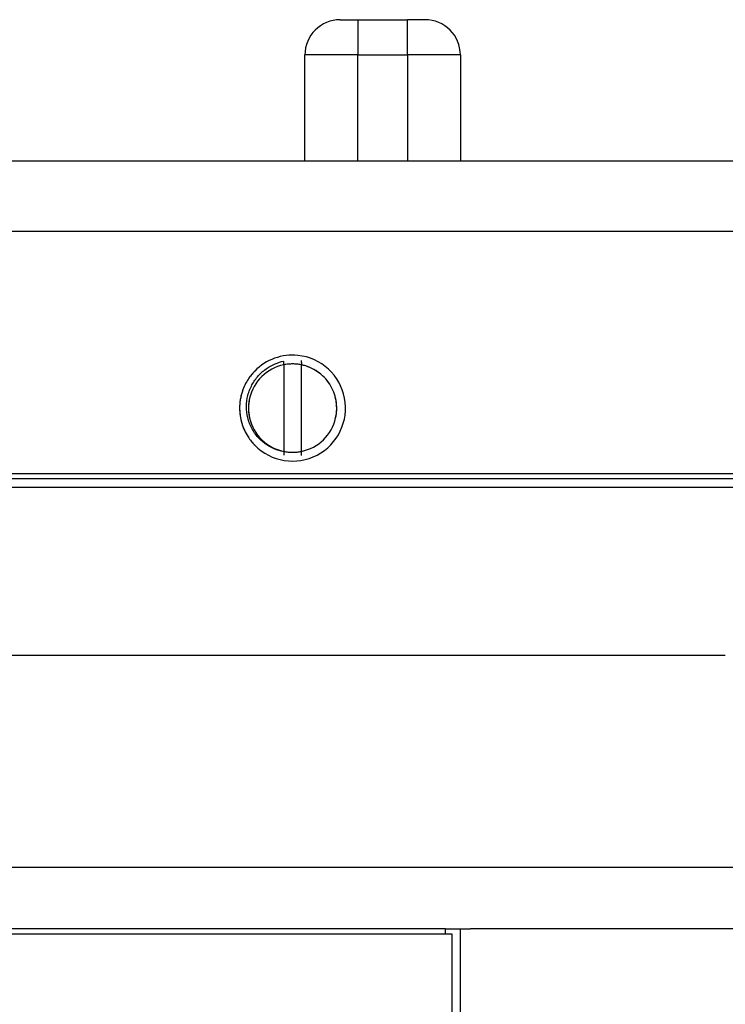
# Model space of a CAD drawing. Extents: x -1765 to 4890, y -3431 to 1272.
# Tile 38 of 189: x -10 to 30, y -2471 to -2415. Entities that reach past the tile are written whole.
import ezdxf

# ---------------------------------------------------------------- set-up
doc = ezdxf.new("R2010")
doc.units = 0
doc.linetypes.add('DASHED', pattern=[15, 7, -8])
doc.layers.get('0').update_dxf_attribs({"linetype": 'CONTINUOUS'})
doc.layers.add('1', color=7, linetype='CONTINUOUS')

# ---------------------------------------------------------------- blocks, each defined once
blk = doc.blocks.new('LATCH_E7018-21201_2__73', base_point=(-42.5, -2440.751))
at = {"color": 7, "linetype": 'CONTINUOUS'}
for p, q in [((8.198, -2414.751), (9.198, -2414.751)), ((9.198, -2414.751), (9.198, -2416.751)), ((9.198, -2414.751), (12, -2414.751)), ((12, -2416.751), (12, -2414.751)), ((13, -2414.751), (12, -2414.751)), ((9.198, -2416.751), (6.198, -2416.751)), ((6.198, -2422.751), (6.198, -2416.751)), ((9.198, -2422.751), (9.198, -2416.751)), ((9.198, -2416.751), (12, -2416.751)), ((12, -2416.751), (12, -2422.751)), ((15, -2416.751), (12, -2416.751)), ((15, -2416.751), (15, -2422.751))]:
    blk.add_line(p, q, dxfattribs=at)
at = {"color": 7, "linetype": 'DASHED'}
for p, q in [((-7.5, -2440.751), (-16.5, -2440.751)), ((12, -2440.751), (-7.5, -2440.751)), ((14.5, -2440.751), (12, -2440.751))]:
    blk.add_line(p, q, dxfattribs=at)
at = {"color": 7, "linetype": 'CONTINUOUS'}
for centre, start, end in [((8.198, -2416.751), 90, 180), ((13, -2416.751), 0, 90)]:
    blk.add_arc(centre, 2, start, end, dxfattribs=at)
blk = doc.blocks.new('DOWEL_PIN_5X50_DIN6325__75', base_point=(5, -2438.736))
at = {"color": 7, "linetype": 'DASHED'}
for p, q in [((5, -2434.766), (5, -2436.751)), ((5, -2436.751), (5, -2438.736))]:
    blk.add_line(p, q, dxfattribs=at)
blk = doc.blocks.new('LOCK_ASSY__76', base_point=(-42.5, -2440.751))
for name, p in [('LATCH_E7018-21201_2__73', (-42.5, -2440.751)), ('DOWEL_PIN_5X50_DIN6325__75', (5, -2438.736))]:
    blk.add_blockref(name, p)
blk = doc.blocks.new('Z_STAGE_PLATE__77', base_point=(-49, -2440.751))
at = {"color": 7, "linetype": 'CONTINUOUS'}
for p, q in [((-27.455, -2422.751), (56.278, -2422.751)), ((99, -2426.751), (-39, -2426.751)), ((-45, -2440.451), (105, -2440.451)), ((-7.5, -2440.751), (-16.5, -2440.751)), ((12, -2440.751), (-7.5, -2440.751)), ((14.5, -2440.751), (12, -2440.751)), ((22, -2440.751), (14.5, -2440.751)), ((25.3, -2440.751), (22, -2440.751)), ((34.7, -2440.751), (25.3, -2440.751))]:
    blk.add_line(p, q, dxfattribs=at)
for radius, start, end in [(3, 84.1677, 135.6023), (3, -135.6023, 84.1677), (2.5, 78.463, 101.537), (3, 135.6023, 147.2168), (3, 147.2168, 161.2791), (3, 161.2791, 180), (3, 180, -147.2168), (3, -147.2168, -135.6023), (2.5, -101.537, -78.463)]:
    blk.add_arc((5.5, -2436.751), radius, start, end, dxfattribs=at)
at = {"color": 7, "linetype": 'DASHED'}
for start, end in [(101.537, 167.1159), (-12.8841, 78.463), (167.1159, 180), (180, -167.1159), (-167.1159, -101.537), (-78.463, -12.8841)]:
    blk.add_arc((5.5, -2436.751), 2.5, start, end, dxfattribs=at)
blk = doc.blocks.new('RAIL_E7018-23701_1__79', base_point=(-42.088, -2422.751))
at = {"color": 7, "linetype": 'DASHED'}
blk.add_line((-27.455, -2422.751), (56.278, -2422.751), dxfattribs=at)
blk = doc.blocks.new('RAIL_E7018-23701_2__80', base_point=(-42.088, -2422.751))
at = {"color": 7, "linetype": 'DASHED'}
blk.add_line((-27.455, -2422.751), (56.278, -2422.751), dxfattribs=at)
blk = doc.blocks.new('CLAMP_ASSY__81', base_point=(-94.807, -2432.751))
for name in ['RAIL_E7018-23701_1__79', 'RAIL_E7018-23701_2__80']:
    blk.add_blockref(name, (-42.088, -2422.751))
blk = doc.blocks.new('PIN_E7018-23703_6__82', base_point=(2.5, -2439.751))
at = {"color": 7, "linetype": 'CONTINUOUS'}
for p, q in [((5, -2434.287), (5, -2434.089)), ((5, -2434.287), (5, -2434.302)), ((6, -2434.159), (6, -2434.062)), ((6, -2434.163), (6, -2434.159)), ((6, -2434.163), (6, -2434.302)), ((5, -2434.302), (5, -2434.766)), ((5, -2434.766), (5, -2436.751)), ((6, -2439.201), (6, -2434.302)), ((5, -2436.751), (5, -2438.736)), ((5, -2438.736), (5, -2439.201)), ((5, -2439.201), (5, -2439.215)), ((5, -2439.215), (5, -2439.254)), ((5, -2439.254), (5, -2439.413)), ((6, -2439.34), (6, -2439.201)), ((5, -2439.414), (5, -2439.413)), ((6, -2439.344), (6, -2439.34)), ((6, -2439.44), (6, -2439.344))]:
    blk.add_line(p, q, dxfattribs=at)
at = {"color": 7, "linetype": 'DASHED'}
for start, end in [(84.1677, 135.6023), (-135.6023, 84.1677), (135.6023, 147.2168), (147.2168, 161.2791), (161.2791, 180), (180, -147.2168), (-147.2168, -135.6023)]:
    blk.add_arc((5.5, -2436.751), 3, start, end, dxfattribs=at)
at = {"color": 7, "linetype": 'CONTINUOUS'}
for start, end in [(101.537, 167.1159), (-12.8841, 78.463), (167.1159, 180), (180, -167.1159), (-167.1159, -101.537), (-78.463, -12.8841)]:
    blk.add_arc((5.5, -2436.751), 2.5, start, end, dxfattribs=at)
blk.add_open_spline([(5, -2439.215), (4.794, -2439.179), (4.621, -2439.123), (4.489, -2439.069), (4.356, -2439.016), (4.194, -2438.937), (4.021, -2438.821), (3.924, -2438.756), (3.841, -2438.69), (3.771, -2438.629), (3.683, -2438.552), (3.609, -2438.477), (3.546, -2438.407), (3.484, -2438.338), (3.417, -2438.256), (3.351, -2438.161), (3.285, -2438.066), (3.231, -2437.975), (3.188, -2437.893), (3.133, -2437.788), (3.09, -2437.69), (3.056, -2437.601), (3.015, -2437.492), (2.984, -2437.389), (2.962, -2437.297), (2.91, -2437.085), (2.887, -2436.872), (2.888, -2436.664), (2.889, -2436.452), (2.917, -2436.241), (2.969, -2436.034), (2.998, -2435.92), (3.032, -2435.818), (3.067, -2435.73), (3.109, -2435.62), (3.155, -2435.524), (3.2, -2435.44), (3.251, -2435.345), (3.308, -2435.253), (3.37, -2435.164), (3.426, -2435.085), (3.493, -2434.999), (3.573, -2434.91), (3.719, -2434.75), (3.883, -2434.608), (4.063, -2434.486), (4.347, -2434.296), (4.664, -2434.161), (5, -2434.089)], degree=3, knots=[0.501729, 0.501729, 0.501729, 0.501729, 1.034204, 1.034204, 1.034204, 1.564955, 1.564955, 1.564955, 1.880198, 1.880198, 1.880198, 2.195794, 2.195794, 2.195794, 2.509545, 2.509545, 2.509545, 2.824393, 2.824393, 2.824393, 3.144319, 3.144319, 3.144319, 3.462655, 3.462655, 3.462655, 4.100823, 4.100823, 4.100823, 4.737432, 4.737432, 4.737432, 5.057252, 5.057252, 5.057252, 5.37668, 5.37668, 5.37668, 5.700392, 5.700392, 5.700392, 6.025908, 6.025908, 6.025908, 6.675176, 6.675176, 6.675176, 7.69713, 7.69713, 7.69713, 7.69713], dxfattribs=at)
blk = doc.blocks.new('PIN_E7018-23703_3__83', base_point=(2.5, -2439.751))
at = {"color": 7, "linetype": 'DASHED'}
for p, q in [((5, -2434.287), (5, -2434.302)), ((6, -2434.159), (6, -2434.062)), ((6, -2434.163), (6, -2434.159)), ((5, -2439.201), (5, -2439.215)), ((5, -2439.215), (5, -2439.254)), ((5, -2439.254), (5, -2439.413)), ((6, -2439.34), (6, -2439.201)), ((6, -2439.344), (6, -2439.34)), ((6, -2439.44), (6, -2439.344))]:
    blk.add_line(p, q, dxfattribs=at)
for radius, start, end in [(3, 84.1677, 135.6023), (3, -135.6023, 84.1677), (2.5, 78.463, 101.537), (3, 135.6023, 147.2168), (2.5, 101.537, 167.1159), (2.5, -12.8841, 78.463), (3, 147.2168, 161.2791), (3, 161.2791, 180), (2.5, 167.1159, 180), (3, 180, -147.2168), (2.5, 180, -167.1159), (2.5, -167.1159, -101.537), (2.5, -78.463, -12.8841), (3, -147.2168, -135.6023), (2.5, -101.537, -78.463)]:
    blk.add_arc((5.5, -2436.751), radius, start, end, dxfattribs=at)
blk = doc.blocks.new('LATCHPINS__90', base_point=(-29, -2439.751))
for name in ['PIN_E7018-23703_6__82', 'PIN_E7018-23703_3__83']:
    blk.add_blockref(name, (2.5, -2439.751))
blk = doc.blocks.new('Z-STAGE_ASSY__91', base_point=(-94.807, -2451.751))
for name, p in [('LOCK_ASSY__76', (-42.5, -2440.751)), ('Z_STAGE_PLATE__77', (-49, -2440.751)), ('CLAMP_ASSY__81', (-94.807, -2432.751)), ('LATCHPINS__90', (-29, -2439.751))]:
    blk.add_blockref(name, p)
blk = doc.blocks.new('PLATE_E7018-27702__92', base_point=(-49, -2450.751))
at = {"color": 7, "linetype": 'DASHED'}
for p, q in [((-7.5, -2440.751), (-16.5, -2440.751)), ((12, -2440.751), (-7.5, -2440.751)), ((14.5, -2440.751), (12, -2440.751)), ((22, -2440.751), (14.5, -2440.751)), ((25.3, -2440.751), (22, -2440.751)), ((34.7, -2440.751), (25.3, -2440.751))]:
    blk.add_line(p, q, dxfattribs=at)
at = {"color": 7, "linetype": 'CONTINUOUS'}
blk.add_line((105, -2441.251), (-45, -2441.251), dxfattribs=at)
blk = doc.blocks.new('PLATE_ASSY_E7018-67702_102', base_point=(-49, -2450.751))
blk.add_blockref('PLATE_E7018-27702__92', (-49, -2450.751))
blk = doc.blocks.new('E7018FA_ASSY_2', base_point=(-94.807, -2451.751))
for name, p in [('Z-STAGE_ASSY__91', (-94.807, -2451.751)), ('PLATE_ASSY_E7018-67702_102', (-49, -2450.751))]:
    blk.add_blockref(name, p)
blk = doc.blocks.new('E7018FA__105', base_point=(-94.807, -2451.751))
blk.add_blockref('E7018FA_ASSY_2', (-94.807, -2451.751))
blk = doc.blocks.new('E7018-24103__129', base_point=(5.047, -2506.251))
at = {"color": 7, "linetype": 'DASHED'}
for p, q in [((5.106, -2466.251), (5.047, -2466.251)), ((5.46, -2466.251), (5.106, -2466.251)), ((6.436, -2466.251), (5.46, -2466.251)), ((6.922, -2466.251), (6.436, -2466.251)), ((7.375, -2466.251), (6.922, -2466.251)), ((8.444, -2466.251), (7.375, -2466.251)), ((8.869, -2466.251), (8.444, -2466.251)), ((8.944, -2466.251), (8.869, -2466.251)), ((9.805, -2466.251), (8.944, -2466.251)), ((9.719, -2466.551), (9.062, -2466.551)), ((11.461, -2466.551), (9.719, -2466.551)), ((10.292, -2466.251), (9.805, -2466.251)), ((11.26, -2466.251), (10.292, -2466.251)), ((11.495, -2466.251), (11.26, -2466.251)), ((11.547, -2466.551), (11.461, -2466.551)), ((11.76, -2466.251), (11.495, -2466.251)), ((11.76, -2466.551), (11.547, -2466.551)), ((11.82, -2466.251), (11.76, -2466.251)), ((14.164, -2466.551), (11.76, -2466.551)), ((13.146, -2466.251), (11.82, -2466.251)), ((13.315, -2466.251), (13.146, -2466.251)), ((13.634, -2466.251), (13.315, -2466.251)), ((14.164, -2466.251), (13.634, -2466.251)), ((14.164, -2466.251), (15.007, -2466.251)), ((14.195, -2466.551), (14.164, -2466.551)), ((14.527, -2466.551), (14.195, -2466.551)), ((15.007, -2466.251), (15.157, -2466.251)), ((15.157, -2466.251), (15.583, -2466.251)), ((15.657, -2466.251), (15.583, -2466.251)), ((35.485, -2466.251), (15.657, -2466.251))]:
    blk.add_line(p, q, dxfattribs=at)
at = {"color": 7, "linetype": 'CONTINUOUS'}
blk.add_line((15.007, -2472.351), (15.007, -2466.251), dxfattribs=at)
blk = doc.blocks.new('E7018CD_ASSY_2', base_point=(5.047, -2515.251))
blk.add_blockref('E7018-24103__129', (5.047, -2506.251))
blk = doc.blocks.new('SEG_128_CORE__135', base_point=(-64.129, -2514.451))
at = {"color": 7, "linetype": 'DASHED'}
for p, q in [((-23.17, -2466.551), (-24, -2466.551)), ((-23, -2466.551), (-23.17, -2466.551)), ((-21.409, -2466.551), (-23, -2466.551)), ((-20.407, -2466.551), (-21.409, -2466.551)), ((-19.445, -2466.551), (-20.407, -2466.551)), ((-18.645, -2466.551), (-19.445, -2466.551)), ((-18.072, -2466.551), (-18.645, -2466.551)), ((-17.911, -2466.551), (-18.072, -2466.551)), ((-17.406, -2466.551), (-17.911, -2466.551)), ((-17.406, -2466.551), (-16.785, -2466.551)), ((-63.991, -2468.551), (-64.129, -2468.551)), ((-63.7, -2468.551), (-63.991, -2468.551)), ((-63.5, -2468.551), (-63.7, -2468.551)), ((-62.7, -2468.551), (-63.5, -2468.551)), ((-62.363, -2468.551), (-62.7, -2468.551)), ((-61.764, -2468.551), (-62.363, -2468.551)), ((-61.3, -2468.551), (-61.764, -2468.551)), ((-60.5, -2468.551), (-61.3, -2468.551)), ((-61.3, -2468.551), (-61.3, -2468.551)), ((-60.5, -2468.551), (-60.5, -2468.551)), ((-60, -2468.551), (-60.5, -2468.551)), ((-59.264, -2468.551), (-60, -2468.551)), ((-59.2, -2468.551), (-59.264, -2468.551)), ((-58.863, -2468.551), (-59.2, -2468.551)), ((-57.8, -2468.551), (-58.863, -2468.551)), ((-57.8, -2468.551), (-57.8, -2468.551)), ((-57, -2468.551), (-57.8, -2468.551)), ((-57, -2468.551), (-57, -2468.551)), ((-56.5, -2468.551), (-57, -2468.551)), ((-55.7, -2468.551), (-56.5, -2468.551)), ((-55.363, -2468.551), (-55.7, -2468.551)), ((-54.3, -2468.551), (-55.363, -2468.551)), ((-53.5, -2468.551), (-54.3, -2468.551)), ((-54.3, -2468.551), (-54.3, -2468.551)), ((-53.5, -2468.551), (-53.5, -2468.551)), ((-53.095, -2468.551), (-53.5, -2468.551)), ((-53, -2468.551), (-53.095, -2468.551)), ((-52.907, -2468.551), (-53, -2468.551)), ((-52.741, -2468.551), (-52.907, -2468.551)), ((-52.595, -2468.551), (-52.741, -2468.551)), ((-52.483, -2468.551), (-52.595, -2468.551)), ((-52.2, -2468.551), (-52.483, -2468.551)), ((-52.195, -2468.551), (-52.2, -2468.551)), ((-51.863, -2468.551), (-52.195, -2468.551)), ((-51.695, -2468.551), (-51.863, -2468.551)), ((-51.695, -2468.551), (-51.625, -2468.551)), ((-51.625, -2468.551), (-50.8, -2468.551)), ((-50.8, -2468.551), (-50, -2468.551)), ((-50.8, -2468.551), (-50.8, -2468.551)), ((-50, -2468.551), (-50, -2468.551)), ((-50, -2468.551), (-49.486, -2468.551)), ((-49.486, -2468.551), (-48.263, -2468.551)), ((-48.263, -2468.551), (-47.852, -2468.551)), ((-47.852, -2468.551), (-46.715, -2468.551)), ((-46.715, -2468.551), (-44.853, -2468.551)), ((-44.853, -2468.551), (-44.353, -2468.551)), ((-44.353, -2468.551), (-43.589, -2468.551)), ((-43.589, -2468.551), (-43.127, -2468.551)), ((-43.127, -2468.551), (-41.489, -2468.551)), ((-41.489, -2468.551), (-40.86, -2468.551)), ((-40.86, -2468.551), (-40.842, -2468.551)), ((-40.583, -2468.551), (-40.842, -2468.551)), ((-40.352, -2468.551), (-40.583, -2468.551)), ((-39.119, -2468.551), (-40.352, -2468.551)), ((-38.489, -2468.551), (-39.119, -2468.551)), ((-37.99, -2468.551), (-38.489, -2468.551)), ((-37.44, -2468.551), (-37.99, -2468.551)), ((-37.157, -2468.551), (-37.44, -2468.551)), ((-36.853, -2468.551), (-37.157, -2468.551)), ((-36.047, -2468.551), (-36.853, -2468.551)), ((-35.54, -2468.551), (-36.047, -2468.551)), ((-34.99, -2468.551), (-35.54, -2468.551)), ((-34, -2468.551), (-34.99, -2468.551)), ((-33.547, -2468.551), (-34, -2468.551)), ((-33.2, -2468.551), (-33.547, -2468.551)), ((-33.15, -2468.551), (-33.2, -2468.551)), ((-31.8, -2468.551), (-31.85, -2468.551)), ((-31, -2468.551), (-31.8, -2468.551)), ((-30.5, -2468.551), (-31, -2468.551)), ((-29.7, -2468.551), (-30.5, -2468.551)), ((-29.363, -2468.551), (-29.7, -2468.551)), ((-29.309, -2468.551), (-29.363, -2468.551)), ((-29.121, -2468.551), (-29.309, -2468.551)), ((-28.956, -2468.551), (-29.121, -2468.551)), ((-28.809, -2468.551), (-28.956, -2468.551)), ((-28.698, -2468.551), (-28.809, -2468.551)), ((-28.408, -2468.551), (-28.698, -2468.551)), ((-28.3, -2468.551), (-28.408, -2468.551)), ((-27.908, -2468.551), (-28.3, -2468.551)), ((-27.908, -2468.551), (-27.839, -2468.551)), ((-27.839, -2468.551), (-27.5, -2468.551)), ((-27.5, -2468.551), (-24.5, -2468.551)), ((-24.5, -2468.551), (-24, -2468.551)), ((-26, -2472.351), (-25.75, -2472.351)), ((-25.75, -2472.351), (-24.585, -2472.351)), ((-24.585, -2472.351), (-23.384, -2472.351)), ((-23.384, -2472.351), (-23.198, -2472.351)), ((-23.198, -2472.351), (-23.158, -2472.351)), ((-23.158, -2472.351), (-23, -2472.351)), ((-23, -2472.351), (-22.948, -2472.351)), ((-22.948, -2472.351), (-21.838, -2472.351)), ((-21.838, -2472.351), (-18.228, -2472.351)), ((-18.228, -2472.351), (-16.785, -2472.351)), ((-16.785, -2472.351), (-16.761, -2472.351)), ((-16.761, -2472.351), (-16.548, -2472.351)), ((14.527, -2472.351), (15.007, -2472.351)), ((15.007, -2472.351), (15.157, -2472.351)), ((-59.48, -2514.451), (-59.2, -2514.451)), ((-59.2, -2514.451), (-58.863, -2514.451)), ((-58.863, -2514.451), (-57.8, -2514.451)), ((-57.8, -2514.451), (-57.8, -2514.451)), ((-57.8, -2514.451), (-57.54, -2514.451)), ((-57, -2514.451), (-57.54, -2514.451)), ((-57, -2514.451), (-57, -2514.451)), ((-56.5, -2514.451), (-57, -2514.451)), ((-55.7, -2514.451), (-56.5, -2514.451)), ((-55.363, -2514.451), (-55.7, -2514.451)), ((-54.3, -2514.451), (-55.363, -2514.451)), ((-54.3, -2514.451), (-54.3, -2514.451)), ((-53.5, -2514.451), (-54.3, -2514.451)), ((-53.5, -2514.451), (-53.5, -2514.451)), ((-53, -2514.451), (-53.5, -2514.451)), ((-52.2, -2514.451), (-53, -2514.451)), ((-51.863, -2514.451), (-52.2, -2514.451)), ((-50.8, -2514.451), (-51.863, -2514.451)), ((-50, -2514.451), (-50.8, -2514.451)), ((-50.8, -2514.451), (-50.8, -2514.451)), ((-50, -2514.451), (-50, -2514.451)), ((-49.486, -2514.451), (-50, -2514.451)), ((-48.263, -2514.451), (-49.486, -2514.451)), ((-47.852, -2514.451), (-48.263, -2514.451)), ((-46.715, -2514.451), (-47.852, -2514.451)), ((-44.853, -2514.451), (-46.715, -2514.451)), ((-44.353, -2514.451), (-44.853, -2514.451)), ((-43.127, -2514.451), (-44.353, -2514.451)), ((-41.489, -2514.451), (-43.127, -2514.451)), ((-40.86, -2514.451), (-41.489, -2514.451)), ((-40.352, -2514.451), (-40.86, -2514.451)), ((-39.119, -2514.451), (-40.352, -2514.451)), ((-38.489, -2514.451), (-39.119, -2514.451)), ((-37.99, -2514.451), (-38.489, -2514.451)), ((-37.44, -2514.451), (-37.99, -2514.451)), ((-36.853, -2514.451), (-37.44, -2514.451)), ((-35.54, -2514.451), (-36.853, -2514.451)), ((-34.99, -2514.451), (-35.54, -2514.451)), ((-34, -2514.451), (-34.99, -2514.451)), ((-33.2, -2514.451), (-34, -2514.451)), ((-33.15, -2514.451), (-33.2, -2514.451)), ((-31.8, -2514.451), (-31.85, -2514.451)), ((-31, -2514.451), (-31.8, -2514.451)), ((-30.5, -2514.451), (-31, -2514.451)), ((-29.7, -2514.451), (-30.5, -2514.451)), ((-29.363, -2514.451), (-29.7, -2514.451)), ((-28.3, -2514.451), (-29.363, -2514.451)), ((-27.5, -2514.451), (-28.3, -2514.451)), ((-26, -2514.451), (-27.5, -2514.451)), ((-25.5, -2514.451), (-26, -2514.451))]:
    blk.add_line(p, q, dxfattribs=at)
at = {"color": 7, "linetype": 'CONTINUOUS'}
for p, q in [((-16.785, -2466.551), (-16.548, -2466.551)), ((9.062, -2466.551), (-16.548, -2466.551)), ((-16.548, -2472.351), (-16.548, -2466.551)), ((9.719, -2466.551), (9.062, -2466.551)), ((11.461, -2466.551), (9.719, -2466.551)), ((11.547, -2466.551), (11.461, -2466.551)), ((11.76, -2466.551), (11.547, -2466.551)), ((14.164, -2466.551), (11.76, -2466.551)), ((14.195, -2466.551), (14.164, -2466.551)), ((14.527, -2466.551), (14.195, -2466.551)), ((14.527, -2472.351), (14.527, -2466.551)), ((-12.167, -2472.351), (-16.548, -2472.351)), ((-9.997, -2472.351), (-12.167, -2472.351)), ((-3.814, -2472.351), (-9.997, -2472.351)), ((-2.307, -2472.351), (-3.814, -2472.351)), ((-0.841, -2472.351), (-2.307, -2472.351)), ((1.631, -2472.351), (-0.841, -2472.351)), ((4.212, -2472.351), (1.631, -2472.351)), ((4.547, -2472.351), (4.212, -2472.351)), ((5.041, -2472.351), (4.547, -2472.351)), ((5.047, -2472.351), (5.041, -2472.351)), ((5.106, -2472.351), (5.047, -2472.351)), ((5.46, -2472.351), (5.106, -2472.351)), ((5.937, -2472.351), (5.46, -2472.351)), ((6.436, -2472.351), (5.937, -2472.351)), ((6.508, -2472.351), (6.436, -2472.351)), ((6.922, -2472.351), (6.508, -2472.351)), ((7.375, -2472.351), (6.922, -2472.351)), ((7.949, -2472.351), (7.375, -2472.351)), ((8.062, -2472.351), (7.949, -2472.351)), ((8.18, -2472.351), (8.062, -2472.351)), ((8.444, -2472.351), (8.18, -2472.351)), ((8.869, -2472.351), (8.444, -2472.351)), ((8.944, -2472.351), (8.869, -2472.351)), ((9.805, -2472.351), (8.944, -2472.351)), ((10.292, -2472.351), (9.805, -2472.351)), ((10.376, -2472.351), (10.292, -2472.351)), ((10.808, -2472.351), (10.376, -2472.351)), ((10.932, -2472.351), (10.808, -2472.351)), ((11.26, -2472.351), (10.932, -2472.351)), ((11.332, -2472.351), (11.26, -2472.351)), ((11.76, -2472.351), (11.332, -2472.351)), ((11.82, -2472.351), (11.76, -2472.351)), ((12.137, -2472.351), (11.82, -2472.351)), ((13.146, -2472.351), (12.137, -2472.351)), ((13.315, -2472.351), (13.146, -2472.351)), ((13.634, -2472.351), (13.315, -2472.351)), ((14.527, -2472.351), (13.634, -2472.351)), ((-21.838, -2506.251), (-21.838, -2505.351)), ((-12.167, -2506.251), (-12.167, -2505.351)), ((-9.997, -2506.251), (-9.997, -2505.351)), ((4.212, -2506.251), (4.212, -2505.351)), ((5.937, -2506.251), (5.937, -2505.351)), ((10.376, -2505.351), (10.376, -2506.251)), ((10.808, -2505.351), (10.808, -2506.251))]:
    blk.add_line(p, q, dxfattribs=at)
blk = doc.blocks.new('E7018-22505__136', base_point=(-64.129, -2514.451))
blk.add_blockref('SEG_128_CORE__135', (-64.129, -2514.451))
blk = doc.blocks.new('ISO_TOP_1_5__137', base_point=(-63.7, -2467.751))
at = {"color": 7, "linetype": 'DASHED'}
for p, q in [((-62.7, -2466.251), (-63.7, -2466.251)), ((-61.3, -2466.251), (-62.7, -2466.251)), ((-59.2, -2466.251), (-61.3, -2466.251)), ((-61.3, -2466.251), (-61.3, -2466.251)), ((-57.8, -2466.251), (-59.2, -2466.251)), ((-55.7, -2466.251), (-57.8, -2466.251)), ((-57.8, -2466.251), (-57.8, -2466.251)), ((-54.3, -2466.251), (-55.7, -2466.251)), ((-53.095, -2466.251), (-54.3, -2466.251)), ((-54.3, -2466.251), (-54.3, -2466.251)), ((-52.907, -2466.251), (-53.095, -2466.251)), ((-52.741, -2466.251), (-52.907, -2466.251)), ((-52.595, -2466.251), (-52.741, -2466.251)), ((-52.483, -2466.251), (-52.595, -2466.251)), ((-52.2, -2466.251), (-52.483, -2466.251)), ((-52.195, -2466.251), (-52.2, -2466.251)), ((-51.695, -2466.251), (-52.195, -2466.251)), ((-51.695, -2466.251), (-51.625, -2466.251)), ((-51.625, -2466.251), (-50.8, -2466.251)), ((-50.8, -2466.251), (-50.8, -2466.251)), ((-50.8, -2466.251), (-49.486, -2466.251)), ((-49.486, -2466.251), (-48, -2466.251)), ((-48, -2466.251), (-46.8, -2466.251)), ((-46.8, -2466.251), (-45.5, -2466.251)), ((-45.5, -2466.251), (-43.589, -2466.251)), ((-43.589, -2466.251), (-40.842, -2466.251)), ((-40.583, -2466.251), (-40.842, -2466.251)), ((-37.264, -2466.251), (-40.583, -2466.251)), ((-37.157, -2466.251), (-37.264, -2466.251)), ((-36.264, -2466.251), (-37.157, -2466.251)), ((-33.2, -2466.251), (-36.264, -2466.251)), ((-33, -2466.251), (-33.2, -2466.251)), ((-32.239, -2466.251), (-33, -2466.251)), ((-32, -2466.251), (-32.239, -2466.251)), ((-31.8, -2466.251), (-32, -2466.251)), ((-29.7, -2466.251), (-31.8, -2466.251)), ((-29.309, -2466.251), (-29.7, -2466.251)), ((-29.121, -2466.251), (-29.309, -2466.251)), ((-28.956, -2466.251), (-29.121, -2466.251)), ((-28.809, -2466.251), (-28.956, -2466.251)), ((-28.698, -2466.251), (-28.809, -2466.251)), ((-28.5, -2466.251), (-28.698, -2466.251)), ((-28.408, -2466.251), (-28.5, -2466.251)), ((-28.3, -2466.251), (-28.408, -2466.251)), ((-27.908, -2466.251), (-28.3, -2466.251)), ((-27.908, -2466.251), (-27.839, -2466.251)), ((-27.839, -2466.251), (-27.2, -2466.251)), ((-27.2, -2466.251), (-26, -2466.251)), ((-26, -2466.251), (-24.5, -2466.251)), ((-24.5, -2466.251), (-20, -2466.251)), ((-20, -2466.251), (-18.072, -2466.251)), ((-18.072, -2466.251), (-17.835, -2466.251)), ((4.547, -2466.251), (-17.835, -2466.251)), ((5.047, -2466.251), (4.547, -2466.251)), ((5.106, -2466.251), (5.047, -2466.251)), ((5.46, -2466.251), (5.106, -2466.251)), ((6.436, -2466.251), (5.46, -2466.251)), ((6.922, -2466.251), (6.436, -2466.251)), ((7.375, -2466.251), (6.922, -2466.251)), ((8.444, -2466.251), (7.375, -2466.251)), ((8.869, -2466.251), (8.444, -2466.251)), ((8.944, -2466.251), (8.869, -2466.251)), ((9.805, -2466.251), (8.944, -2466.251)), ((10.292, -2466.251), (9.805, -2466.251)), ((11.26, -2466.251), (10.292, -2466.251)), ((11.495, -2466.251), (11.26, -2466.251)), ((11.76, -2466.251), (11.495, -2466.251)), ((11.82, -2466.251), (11.76, -2466.251)), ((13.146, -2466.251), (11.82, -2466.251)), ((13.315, -2466.251), (13.146, -2466.251)), ((13.634, -2466.251), (13.315, -2466.251)), ((14.164, -2466.251), (13.634, -2466.251)), ((14.164, -2466.251), (15.007, -2466.251)), ((15.007, -2466.251), (15.157, -2466.251)), ((-55.355, -2467.351), (-55.305, -2467.351)), ((-55.305, -2467.351), (-55.255, -2467.351)), ((-55.255, -2467.351), (-55.011, -2467.351)), ((-55.011, -2467.351), (-54.981, -2467.351)), ((-54.981, -2467.351), (-54.78, -2467.351)), ((-54.78, -2467.351), (-54.681, -2467.351)), ((-54.681, -2467.351), (-54.485, -2467.351)), ((-54.485, -2467.351), (-54.3, -2467.351)), ((-54.3, -2467.351), (-54.3, -2467.351)), ((-52.2, -2467.351), (-52.122, -2467.351)), ((-52.122, -2467.351), (-52.029, -2467.351)), ((-52.029, -2467.351), (-51.902, -2467.351)), ((-51.902, -2467.351), (-51.634, -2467.351)), ((-51.634, -2467.351), (-51.593, -2467.351)), ((-51.593, -2467.351), (-51.539, -2467.351)), ((-51.539, -2467.351), (-51.538, -2467.351)), ((-51.538, -2467.351), (-51.528, -2467.351)), ((-51.528, -2467.351), (-51.486, -2467.351)), ((-51.486, -2467.351), (-51.444, -2467.351)), ((-51.444, -2467.351), (-51.16, -2467.351)), ((-33.2, -2467.351), (-33.17, -2467.351)), ((-33.17, -2467.351), (-33.168, -2467.351)), ((-33.168, -2467.351), (-33.15, -2467.351)), ((-31.85, -2467.351), (-31.84, -2467.351)), ((-31.84, -2467.351), (-31.83, -2467.351)), ((-31.83, -2467.351), (-31.8, -2467.351)), ((-29.7, -2467.351), (-29.596, -2467.351)), ((-29.596, -2467.351), (-29.569, -2467.351)), ((-29.569, -2467.351), (-29.299, -2467.351)), ((-29.299, -2467.351), (-29.285, -2467.351)), ((-29.285, -2467.351), (-29.205, -2467.351)), ((-29.205, -2467.351), (-29.196, -2467.351)), ((-29.196, -2467.351), (-29.09, -2467.351)), ((-29.09, -2467.351), (-29.069, -2467.351)), ((-29.069, -2467.351), (-28.969, -2467.351)), ((-28.969, -2467.351), (-28.878, -2467.351)), ((-28.878, -2467.351), (-28.869, -2467.351)), ((-28.869, -2467.351), (-28.809, -2467.351)), ((-28.809, -2467.351), (-28.778, -2467.351)), ((-28.778, -2467.351), (-28.768, -2467.351)), ((-28.768, -2467.351), (-28.742, -2467.351)), ((-28.742, -2467.351), (-28.676, -2467.351)), ((-28.676, -2467.351), (-28.642, -2467.351)), ((-28.642, -2467.351), (-28.559, -2467.351)), ((-28.559, -2467.351), (-28.492, -2467.351)), ((-28.492, -2467.351), (-28.392, -2467.351)), ((-28.392, -2467.351), (-28.3, -2467.351)), ((-63.1, -2467.751), (-63.7, -2467.751)), ((-62.7, -2467.751), (-63.1, -2467.751)), ((-61.764, -2467.751), (-62.7, -2467.751)), ((-61.3, -2467.751), (-61.764, -2467.751)), ((-60.9, -2467.751), (-61.3, -2467.751)), ((-61.3, -2467.751), (-61.3, -2467.751)), ((-60.9, -2467.751), (-60.9, -2467.751)), ((-59.6, -2467.751), (-60.9, -2467.751)), ((-59.264, -2467.751), (-59.6, -2467.751)), ((-59.2, -2467.751), (-59.264, -2467.751)), ((-57.8, -2467.751), (-59.2, -2467.751)), ((-57.8, -2467.751), (-57.8, -2467.751)), ((-57.4, -2467.751), (-57.8, -2467.751)), ((-57.4, -2467.751), (-57.4, -2467.751)), ((-56.1, -2467.751), (-57.4, -2467.751)), ((-55.7, -2467.751), (-56.1, -2467.751)), ((-55.555, -2467.751), (-55.7, -2467.751)), ((-55.555, -2467.751), (-55.305, -2467.751)), ((-55.305, -2467.751), (-54.3, -2467.751)), ((-54.3, -2467.751), (-54.3, -2467.751)), ((-54.3, -2467.751), (-54.005, -2467.751)), ((-54.005, -2467.751), (-53.9, -2467.751)), ((-53.9, -2467.751), (-53.9, -2467.751)), ((-53.9, -2467.751), (-53.755, -2467.751)), ((-53.095, -2467.751), (-53.755, -2467.751)), ((-52.907, -2467.751), (-53.095, -2467.751)), ((-52.741, -2467.751), (-52.907, -2467.751)), ((-52.6, -2467.751), (-52.741, -2467.751)), ((-52.595, -2467.751), (-52.6, -2467.751)), ((-52.483, -2467.751), (-52.595, -2467.751)), ((-52.2, -2467.751), (-52.483, -2467.751)), ((-52.195, -2467.751), (-52.2, -2467.751)), ((-51.695, -2467.751), (-52.195, -2467.751)), ((-51.695, -2467.751), (-51.625, -2467.751)), ((-51.625, -2467.751), (-50.8, -2467.751)), ((-50.8, -2467.751), (-50.4, -2467.751)), ((-50.8, -2467.751), (-50.8, -2467.751)), ((-50.4, -2467.751), (-49.486, -2467.751)), ((-50.4, -2467.751), (-50.4, -2467.751)), ((-49.486, -2467.751), (-45.799, -2467.751)), ((-45.799, -2467.751), (-45.549, -2467.751)), ((-45.549, -2467.751), (-44.249, -2467.751)), ((-44.249, -2467.751), (-43.999, -2467.751)), ((-43.999, -2467.751), (-43.589, -2467.751)), ((-43.589, -2467.751), (-40.842, -2467.751)), ((-40.583, -2467.751), (-40.842, -2467.751)), ((-37.157, -2467.751), (-40.583, -2467.751)), ((-36.047, -2467.751), (-37.157, -2467.751)), ((-33.639, -2467.751), (-36.047, -2467.751)), ((-33.639, -2467.751), (-33.6, -2467.751)), ((-33.6, -2467.751), (-33.547, -2467.751)), ((-33.547, -2467.751), (-33.4, -2467.751)), ((-33.4, -2467.751), (-33.389, -2467.751)), ((-33.389, -2467.751), (-33.2, -2467.751)), ((-33.2, -2467.751), (-33.15, -2467.751)), ((-31.85, -2467.751), (-31.839, -2467.751)), ((-31.8, -2467.751), (-31.839, -2467.751)), ((-31.6, -2467.751), (-31.8, -2467.751)), ((-31.4, -2467.751), (-31.6, -2467.751)), ((-30.1, -2467.751), (-31.4, -2467.751)), ((-29.7, -2467.751), (-30.1, -2467.751)), ((-29.309, -2467.751), (-29.7, -2467.751)), ((-29.121, -2467.751), (-29.309, -2467.751)), ((-28.956, -2467.751), (-29.121, -2467.751)), ((-28.809, -2467.751), (-28.956, -2467.751)), ((-28.698, -2467.751), (-28.809, -2467.751)), ((-28.408, -2467.751), (-28.698, -2467.751)), ((-28.3, -2467.751), (-28.408, -2467.751)), ((-27.908, -2467.751), (-28.3, -2467.751)), ((-27.908, -2467.751), (-27.9, -2467.751)), ((-27.9, -2467.751), (-27.839, -2467.751)), ((-27.839, -2467.751), (-26.804, -2467.751)), ((-26.804, -2467.751), (-26.554, -2467.751)), ((-26.554, -2467.751), (-25.254, -2467.751)), ((-25.254, -2467.751), (-25.004, -2467.751)), ((-25.004, -2467.751), (-24.5, -2467.751)), ((-24.5, -2467.751), (-24, -2467.751))]:
    blk.add_line(p, q, dxfattribs=at)
at = {"color": 7, "linetype": 'CONTINUOUS'}
for p, q in [((-17.835, -2466.551), (-17.835, -2466.251)), ((14.164, -2466.551), (14.164, -2466.251))]:
    blk.add_line(p, q, dxfattribs=at)
blk = doc.blocks.new('E7018CB_ASSY_1', base_point=(-64.129, -2515.251))
for name, p in [('E7018-22505__136', (-64.129, -2514.451)), ('ISO_TOP_1_5__137', (-63.7, -2467.751))]:
    blk.add_blockref(name, p)
blk = doc.blocks.new('SEGMENTS_PT', base_point=(-82.5, -2517.751))
for name, p in [('E7018CB_ASSY_1', (-64.129, -2515.251)), ('E7018CD_ASSY_2', (5.047, -2515.251))]:
    blk.add_blockref(name, p)
blk = doc.blocks.new('POGOTOWER_ASSY', base_point=(-102, -2517.751))
blk.add_blockref('SEGMENTS_PT', (-82.5, -2517.751))
blk = doc.blocks.new('DUT_BOARD__162', base_point=(-184.63, -2466.251))
at = {"color": 2, "linetype": 'CONTINUOUS'}
for p, q in [((-16.875, -2462.751), (22.195, -2462.751)), ((22.195, -2462.751), (37.805, -2462.751)), ((4.547, -2466.251), (-17.835, -2466.251)), ((5.047, -2466.251), (4.547, -2466.251)), ((5.106, -2466.251), (5.047, -2466.251)), ((5.46, -2466.251), (5.106, -2466.251)), ((6.436, -2466.251), (5.46, -2466.251)), ((6.922, -2466.251), (6.436, -2466.251)), ((7.375, -2466.251), (6.922, -2466.251)), ((8.444, -2466.251), (7.375, -2466.251)), ((8.869, -2466.251), (8.444, -2466.251)), ((8.944, -2466.251), (8.869, -2466.251)), ((9.805, -2466.251), (8.944, -2466.251)), ((10.292, -2466.251), (9.805, -2466.251)), ((11.26, -2466.251), (10.292, -2466.251)), ((11.495, -2466.251), (11.26, -2466.251)), ((11.76, -2466.251), (11.495, -2466.251)), ((11.82, -2466.251), (11.76, -2466.251)), ((13.146, -2466.251), (11.82, -2466.251)), ((13.315, -2466.251), (13.146, -2466.251)), ((13.634, -2466.251), (13.315, -2466.251)), ((14.164, -2466.251), (13.634, -2466.251)), ((14.164, -2466.251), (15.007, -2466.251)), ((15.007, -2466.251), (15.157, -2466.251)), ((15.157, -2466.251), (15.583, -2466.251)), ((15.657, -2466.251), (15.583, -2466.251)), ((35.485, -2466.251), (15.657, -2466.251))]:
    blk.add_line(p, q, dxfattribs=at)
blk = doc.blocks.new('E6980-24120-0S11A__182', base_point=(266.8, -2462.751))
at = {"layer": '1', "color": 4, "linetype": 'CONTINUOUS'}
blk.add_line((-20, -2450.751), (30, -2450.751), dxfattribs=at)
blk = doc.blocks.new('E7018-64104', base_point=(-220.3, -2466.451))
blk.add_blockref('E6980-24120-0S11A__182', (266.8, -2462.751))
blk = doc.blocks.new('STIFF_ASSY_DUTBD_512', base_point=(-220.3, -2466.451))
for name, p in [('E7018-64104', (-220.3, -2466.451)), ('DUT_BOARD__162', (-184.63, -2466.251))]:
    blk.add_blockref(name, p)
blk = doc.blocks.new('E7018C_512_ASSY__202', base_point=(-220.3, -2519.751))
for name, p in [('E7018FA__105', (-94.807, -2451.751)), ('STIFF_ASSY_DUTBD_512', (-220.3, -2466.451)), ('POGOTOWER_ASSY', (-102, -2517.751))]:
    blk.add_blockref(name, p)
blk = doc.blocks.new('SEC1__203', base_point=(-220.3, -2519.751))
blk.add_blockref('E7018C_512_ASSY__202', (-220.3, -2519.751))
blk = doc.blocks.new('VIEW1_POGO_TOWER__234', base_point=(-239.987, -2814.656))
blk.add_blockref('SEC1__203', (-220.3, -2519.751))
blk = doc.blocks.new('SEC_DD__235', base_point=(373.99, -2456.251))
blk.add_blockref('VIEW1_POGO_TOWER__234', (-239.987, -2814.656))
blk = doc.blocks.new('D-E6980-90193-1S11B__236', base_point=(398.638, -2222.889))
at = {"layer": '1'}
blk.add_blockref('SEC_DD__235', (373.99, -2456.251), dxfattribs=at)

msp = doc.modelspace()

# ---------------------------------------------------------------- block references
msp.add_blockref('D-E6980-90193-1S11B__236', (398.638, -2222.889))

doc.saveas('drawing.dxf')
